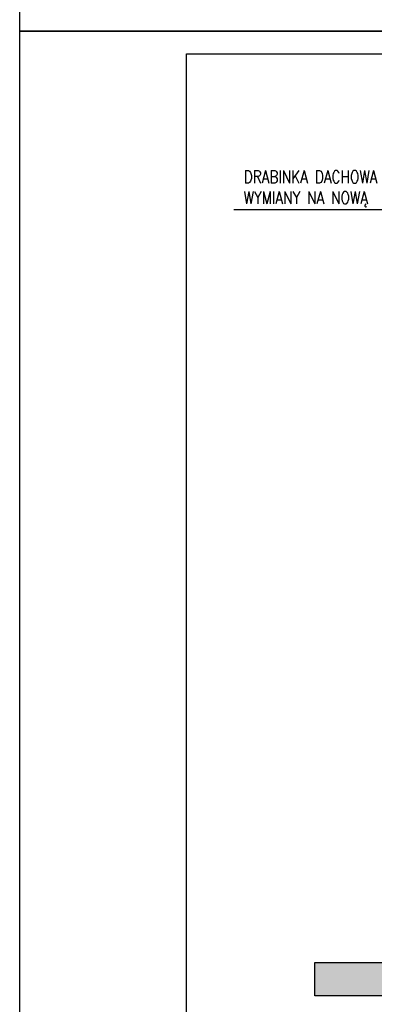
# Model space of a CAD drawing. Header units: millimetres. Extents: x 50026 to 146998, y 1038179 to 1573505.
# Tile 81 of 122: x 50026 to 50693, y 1048678 to 1050530. Entities that reach past the tile are written whole.
import ezdxf

# ---------------------------------------------------------------- set-up
doc = ezdxf.new("R2010")
doc.units = ezdxf.units.MM
doc.header["$LTSCALE"] = 0.025
for name, color, linetype in [('2D-WYMIARY', 2, 'Continuous'), ('NAPISY', 2, 'Continuous'), ('ściany', 5, 'Continuous')]:
    doc.layers.add(name, color=color, linetype=linetype)
doc.styles.add('KS', font='romans.shx', dxfattribs={"width": 0.8, "height": 17.5})

msp = doc.modelspace()

# ---------------------------------------------------------------- hatches: boundary and pattern name
at = {"layer": 'ściany'}
h = msp.add_hatch(color=5, dxfattribs=at)
h.dxf.hatch_style = 1
h.paths.add_polyline_path([(50580.69774, 1048755.94349), (53994.87413, 1048755.94349), (53994.87413, 1048693.29953), (50580.69774, 1048693.29953)])

# ---------------------------------------------------------------- linework, layer by layer
at = {"layer": '2D-WYMIARY', "color": 2}
for points in [[(50025.62556, 1053478.9331), (54225.62556, 1053478.9331), (54225.62556, 1050508.9331), (50025.62556, 1050508.9331)], [(50025.62556, 1050508.9331), (54225.62556, 1050508.9331), (54225.62556, 1047538.9331), (50025.62556, 1047538.9331)], [(50339.59173, 1050465.95273), (54182.6452, 1050465.95273), (54182.6452, 1047581.91346), (50339.59173, 1047581.91346)]]:
    msp.add_lwpolyline(points, close=True, dxfattribs=at)
at = {"layer": 'NAPISY', "linetype": 'Continuous', "ltscale": 0.2}
msp.add_line((50428.1842, 1050173.11938), (50809.13351, 1050173.16648), dxfattribs=at)
at = {"layer": 'ściany', "color": 2}
msp.add_lwpolyline([(50580.69774, 1048755.94349), (53994.87413, 1048755.94349), (53994.87413, 1048693.29953), (50580.69774, 1048693.29953)], close=True, dxfattribs=at)

# ---------------------------------------------------------------- texts
at = {"layer": 'NAPISY', "linetype": 'Continuous', "ltscale": 0.2, "insert": (50446.79753, 1050246.44086), "char_height": 23.52, "width": 897.1613802, "attachment_point": 1, "style": 'KS'}
msp.add_mtext('DRABINKA DACHOWA DO \\PWYMIANY NA NOWĄ ', dxfattribs=at)

doc.saveas('drawing.dxf')
